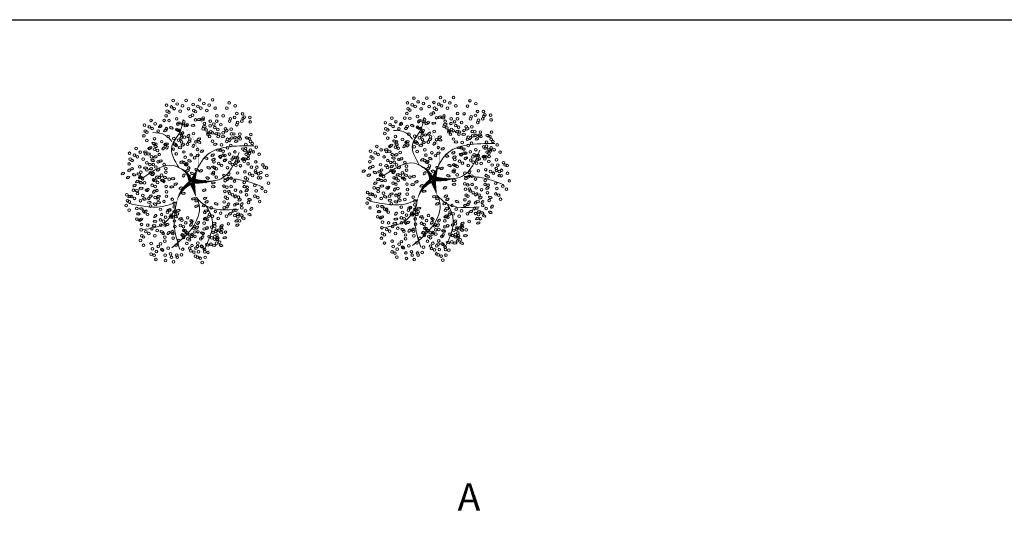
# Model space of a CAD drawing. Header units: millimetres. Extents: x 2152 to 2451, y 445 to 514.
# Tile 6 of 23: x 2168 to 2196, y 490 to 504. Entities that reach past the tile are written whole.
import ezdxf

# ---------------------------------------------------------------- set-up
doc = ezdxf.new("R2010")
doc.units = ezdxf.units.MM
doc.layers.add('01 - Vegetación', color=3, linetype='Continuous', lineweight=0)
doc.layers.add('Cotas', color=3, linetype='Continuous')

# ---------------------------------------------------------------- blocks, each defined once
blk = doc.blocks.new('17')
at = {"layer": '01 - Vegetación'}
for points in [[(4495.84, 1680.23, 1.33, 0.0221, 0.199177), (4489.97, 1684.48, 0.0221, 0.0221, 1.224983)], [(4496.02, 1680.23, 1.33, 0.0221, 0.286986), (4500.47, 1683.82, 0.0221, 0.0221, -1.494927)], [(4497.07, 1679.43, 0.133, 0.0221, 0.381476), (4512.91, 1682.47, 0.0221, 0.0221, -1.841687)], [(4496.02, 1679.76, 1.77, 0.0221, 0), (4491.39, 1678.53, 0.0221, 0.0221, 0)], [(4496.02, 1679.66, 1.77, 0.0221, 0), (4500.28, 1678.15, 0.0221, 0.0221, 0)], [(4496.4, 1679.85, 1.77, 0.0221, 0.074947), (4496.4, 1672.95, 0.0221, 0.0221, 0.762797)]]:
    blk.add_lwpolyline(points, format="xyseb", dxfattribs=at)
for points in [[(4490, 1684.47), (4488.83, 1687.51), (4489.5, 1699.09)], [(4487.73, 1684.98), (4483.44, 1688.25), (4481.42, 1694.81)], [(4497.83, 1680.19), (4501.11, 1685.48), (4497.33, 1694.81)], [(4508.5, 1685.98), (4510.45, 1688), (4511.21, 1691.78)], [(4490, 1684.47), (4482.94, 1685.23), (4475.36, 1683.47)], [(4491.39, 1678.53), (4489.02, 1677.58), (4485.46, 1677.92), (4475.87, 1685.99)], [(4500.47, 1683.82), (4506.92, 1685.99), (4511.46, 1683.47), (4515.25, 1682.46)], [(4497.07, 1679.43), (4503.89, 1675.65), (4507.17, 1660.78)], [(4488.74, 1675.4), (4484.7, 1673.64), (4475.11, 1676.16)], [(4491.39, 1678.53), (4489, 1675.9), (4487.73, 1665.57)], [(4496.57, 1678.43), (4497.07, 1670.86), (4505.15, 1665.32)], [(4497.07, 1670.11), (4496.82, 1665.57), (4494.55, 1658.01)]]:
    blk.add_spline(points, degree=3, dxfattribs=at)
blk = doc.blocks.new('16')
at = {"layer": '01 - Vegetación'}
h = blk.add_hatch(color=40, dxfattribs=at)
h.set_gradient(color1=(255, 191, 0), color2=(223, 255, 127), rotation=180, centered=1, tint=1, name='INVSPHERICAL')
edge = h.paths.add_edge_path()
edge.add_ellipse((4538.847, 1678.642), major_axis=(-0.0033, 0.0777), ratio=0.578492, start_angle=0, end_angle=360, ccw=False)
edge = h.paths.add_edge_path()
edge.add_ellipse((4538.961, 1678.487), major_axis=(-0.0349, 0.0695), ratio=0.578492, start_angle=0, end_angle=360, ccw=False)
edge = h.paths.add_edge_path()
edge.add_ellipse((4538.69, 1678.926), major_axis=(-0.0594, 0.0503), ratio=0.578492, start_angle=0, end_angle=360, ccw=False)
edge = h.paths.add_edge_path()
edge.add_ellipse((4538.676, 1678.266), major_axis=(-0.0033, 0.0777), ratio=0.578492, start_angle=0, end_angle=360, ccw=False)
edge = h.paths.add_edge_path()
edge.add_ellipse((4541.23, 1679.281), major_axis=(0.0274, 0.0728), ratio=0.578492, start_angle=0, end_angle=360, ccw=False)
edge = h.paths.add_edge_path()
edge.add_ellipse((4540.829, 1679.36), major_axis=(-0.0349, 0.0695), ratio=0.578492, start_angle=0, end_angle=360, ccw=False)
edge = h.paths.add_edge_path()
edge.add_ellipse((4541.174, 1679.607), major_axis=(-0.0349, 0.0695), ratio=0.578492, start_angle=0, end_angle=360, ccw=False)
edge = h.paths.add_edge_path()
edge.add_ellipse((4541.072, 1679.421), major_axis=(0.0274, 0.0728), ratio=0.578492, start_angle=0, end_angle=360, ccw=False)
edge = h.paths.add_edge_path()
edge.add_ellipse((4540.113, 1679.632), major_axis=(-0.0349, 0.0695), ratio=0.578492, start_angle=0, end_angle=360, ccw=False)
edge = h.paths.add_edge_path()
edge.add_ellipse((4540.279, 1679.843), major_axis=(-0.0349, 0.0695), ratio=0.578492, start_angle=0, end_angle=360, ccw=False)
edge = h.paths.add_edge_path()
edge.add_ellipse((4540.165, 1679.999), major_axis=(-0.0033, 0.0777), ratio=0.578492, start_angle=0, end_angle=360, ccw=False)
edge = h.paths.add_edge_path()
edge.add_ellipse((4540.499, 1679.956), major_axis=(-0.0033, 0.0777), ratio=0.578492, start_angle=0, end_angle=360, ccw=False)
edge = h.paths.add_edge_path()
edge.add_ellipse((4540.629, 1679.513), major_axis=(-0.0594, 0.0503), ratio=0.578492, start_angle=0, end_angle=360, ccw=False)
edge = h.paths.add_edge_path()
edge.add_ellipse((4540.551, 1680.278), major_axis=(0.0274, 0.0728), ratio=0.578492, start_angle=0, end_angle=360, ccw=False)
edge = h.paths.add_edge_path()
edge.add_ellipse((4539.201, 1679.744), major_axis=(-0.0033, 0.0777), ratio=0.578492, start_angle=0, end_angle=360, ccw=False)
edge = h.paths.add_edge_path()
edge.add_ellipse((4539.14, 1679.893), major_axis=(0.0274, 0.0728), ratio=0.578492, start_angle=0, end_angle=360, ccw=False)
edge = h.paths.add_edge_path()
edge.add_ellipse((4539.208, 1680.126), major_axis=(-0.0033, 0.0777), ratio=0.578492, start_angle=0, end_angle=360, ccw=False)
edge = h.paths.add_edge_path()
edge.add_ellipse((4538.979, 1680.681), major_axis=(-0.0594, 0.0503), ratio=0.578492, start_angle=0, end_angle=360, ccw=False)
edge = h.paths.add_edge_path()
edge.add_ellipse((4538.577, 1680.728), major_axis=(-0.0033, 0.0777), ratio=0.578492, start_angle=0, end_angle=360, ccw=False)
edge = h.paths.add_edge_path()
edge.add_ellipse((4538.926, 1680.033), major_axis=(0.0274, 0.0728), ratio=0.578492, start_angle=0, end_angle=360, ccw=False)
edge = h.paths.add_edge_path()
edge.add_ellipse((4538.95, 1679.842), major_axis=(0.0274, 0.0728), ratio=0.578492, start_angle=0, end_angle=360, ccw=False)
edge = h.paths.add_edge_path()
edge.add_ellipse((4538.621, 1680.191), major_axis=(-0.0349, 0.0695), ratio=0.578492, start_angle=0, end_angle=360, ccw=False)
edge = h.paths.add_edge_path()
edge.add_ellipse((4538.328, 1680.411), major_axis=(0.0274, 0.0728), ratio=0.578492, start_angle=0, end_angle=360, ccw=False)
edge = h.paths.add_edge_path()
edge.add_ellipse((4538.283, 1680.138), major_axis=(-0.0594, 0.0503), ratio=0.578492, start_angle=0, end_angle=360, ccw=False)
edge = h.paths.add_edge_path()
edge.add_ellipse((4538.32, 1679.993), major_axis=(-0.0594, 0.0503), ratio=0.578492, start_angle=0, end_angle=360, ccw=False)
edge = h.paths.add_edge_path()
edge.add_ellipse((4538.755, 1680.687), major_axis=(-0.0033, 0.0777), ratio=0.578492, start_angle=0, end_angle=360, ccw=False)
edge = h.paths.add_edge_path()
edge.add_ellipse((4538.834, 1681.261), major_axis=(-0.0349, 0.0695), ratio=0.578492, start_angle=0, end_angle=360, ccw=False)
edge = h.paths.add_edge_path()
edge.add_ellipse((4539.054, 1681.374), major_axis=(-0.0033, 0.0777), ratio=0.578492, start_angle=0, end_angle=360, ccw=False)
edge = h.paths.add_edge_path()
edge.add_ellipse((4539.147, 1681.076), major_axis=(-0.0594, 0.0503), ratio=0.578492, start_angle=0, end_angle=360, ccw=False)
edge = h.paths.add_edge_path()
edge.add_ellipse((4539.52, 1680.541), major_axis=(-0.0033, 0.0777), ratio=0.578492, start_angle=0, end_angle=360, ccw=False)
edge = h.paths.add_edge_path()
edge.add_ellipse((4539.459, 1680.689), major_axis=(0.0274, 0.0728), ratio=0.578492, start_angle=0, end_angle=360, ccw=False)
edge = h.paths.add_edge_path()
edge.add_ellipse((4539.527, 1680.923), major_axis=(-0.0033, 0.0777), ratio=0.578492, start_angle=0, end_angle=360, ccw=False)
edge = h.paths.add_edge_path()
edge.add_ellipse((4539.265, 1681.244), major_axis=(0.0274, 0.0728), ratio=0.578492, start_angle=0, end_angle=360, ccw=False)
edge = h.paths.add_edge_path()
edge.add_ellipse((4539.188, 1677.478), major_axis=(-0.0594, 0.0503), ratio=0.578492, start_angle=0, end_angle=360, ccw=False)
edge = h.paths.add_edge_path()
edge.add_ellipse((4539.473, 1678.19), major_axis=(0.0274, 0.0728), ratio=0.578492, start_angle=0, end_angle=360, ccw=False)
edge = h.paths.add_edge_path()
edge.add_ellipse((4540.696, 1678.325), major_axis=(0.0274, 0.0728), ratio=0.578492, start_angle=0, end_angle=360, ccw=False)
edge = h.paths.add_edge_path()
edge.add_ellipse((4540.33, 1678.305), major_axis=(-0.0033, 0.0777), ratio=0.578492, start_angle=0, end_angle=360, ccw=False)
edge = h.paths.add_edge_path()
edge.add_ellipse((4540.174, 1678.307), major_axis=(-0.0033, 0.0777), ratio=0.578492, start_angle=0, end_angle=360, ccw=False)
edge = h.paths.add_edge_path()
edge.add_ellipse((4540.488, 1677.717), major_axis=(-0.0594, 0.0503), ratio=0.578492, start_angle=0, end_angle=360, ccw=False)
edge = h.paths.add_edge_path()
edge.add_ellipse((4540.676, 1677.675), major_axis=(-0.0594, 0.0503), ratio=0.578492, start_angle=0, end_angle=360, ccw=False)
edge = h.paths.add_edge_path()
edge.add_ellipse((4539.469, 1677.341), major_axis=(-0.0033, 0.0777), ratio=0.578492, start_angle=0, end_angle=360, ccw=False)
edge = h.paths.add_edge_path()
edge.add_ellipse((4539.773, 1677.406), major_axis=(-0.0594, 0.0503), ratio=0.578492, start_angle=0, end_angle=360, ccw=False)
edge = h.paths.add_edge_path()
edge.add_ellipse((4539.631, 1677.23), major_axis=(-0.0349, 0.0695), ratio=0.578492, start_angle=0, end_angle=360, ccw=False)
edge = h.paths.add_edge_path()
edge.add_ellipse((4539.445, 1677.695), major_axis=(-0.0594, 0.0503), ratio=0.578492, start_angle=0, end_angle=360, ccw=False)
edge = h.paths.add_edge_path()
edge.add_ellipse((4542.676, 1679.136), major_axis=(-0.0033, 0.0777), ratio=0.578492, start_angle=0, end_angle=360, ccw=False)
edge = h.paths.add_edge_path()
edge.add_ellipse((4542.661, 1679.428), major_axis=(-0.0033, 0.0777), ratio=0.578492, start_angle=0, end_angle=360, ccw=False)
edge = h.paths.add_edge_path()
edge.add_ellipse((4542.742, 1679.554), major_axis=(-0.0033, 0.0777), ratio=0.578492, start_angle=0, end_angle=360, ccw=False)
edge = h.paths.add_edge_path()
edge.add_ellipse((4542.776, 1679.728), major_axis=(-0.0349, 0.0695), ratio=0.578492, start_angle=0, end_angle=360, ccw=False)
edge = h.paths.add_edge_path()
edge.add_ellipse((4542.477, 1679.745), major_axis=(0.0274, 0.0728), ratio=0.578492, start_angle=0, end_angle=360, ccw=False)
edge = h.paths.add_edge_path()
edge.add_ellipse((4542.578, 1680.02), major_axis=(0.0274, 0.0728), ratio=0.578492, start_angle=0, end_angle=360, ccw=False)
edge = h.paths.add_edge_path()
edge.add_ellipse((4542.466, 1680.268), major_axis=(-0.0349, 0.0695), ratio=0.578492, start_angle=0, end_angle=360, ccw=False)
edge = h.paths.add_edge_path()
edge.add_ellipse((4542.632, 1680.479), major_axis=(-0.0349, 0.0695), ratio=0.578492, start_angle=0, end_angle=360, ccw=False)
edge = h.paths.add_edge_path()
edge.add_ellipse((4542.359, 1679.577), major_axis=(-0.0594, 0.0503), ratio=0.578492, start_angle=0, end_angle=360, ccw=False)
edge = h.paths.add_edge_path()
edge.add_ellipse((4542.171, 1679.619), major_axis=(-0.0594, 0.0503), ratio=0.578492, start_angle=0, end_angle=360, ccw=False)
edge = h.paths.add_edge_path()
edge.add_ellipse((4542.246, 1679.328), major_axis=(-0.0594, 0.0503), ratio=0.578492, start_angle=0, end_angle=360, ccw=False)
edge = h.paths.add_edge_path()
edge.add_ellipse((4542.369, 1678.498), major_axis=(0.0274, 0.0728), ratio=0.578492, start_angle=0, end_angle=360, ccw=False)
edge = h.paths.add_edge_path()
edge.add_ellipse((4542.902, 1678.749), major_axis=(-0.0349, 0.0695), ratio=0.578492, start_angle=0, end_angle=360, ccw=False)
edge = h.paths.add_edge_path()
edge.add_ellipse((4542.925, 1678.897), major_axis=(-0.0349, 0.0695), ratio=0.578492, start_angle=0, end_angle=360, ccw=False)
edge = h.paths.add_edge_path()
edge.add_ellipse((4542.628, 1678.671), major_axis=(-0.0033, 0.0777), ratio=0.578492, start_angle=0, end_angle=360, ccw=False)
edge = h.paths.add_edge_path()
edge.add_ellipse((4542.11, 1678.896), major_axis=(-0.0349, 0.0695), ratio=0.578492, start_angle=0, end_angle=360, ccw=False)
edge = h.paths.add_edge_path()
edge.add_ellipse((4542.34, 1678.18), major_axis=(-0.0349, 0.0695), ratio=0.578492, start_angle=0, end_angle=360, ccw=False)
edge = h.paths.add_edge_path()
edge.add_ellipse((4538.137, 1679.191), major_axis=(-0.0349, 0.0695), ratio=0.578492, start_angle=0, end_angle=360, ccw=False)
edge = h.paths.add_edge_path()
edge.add_ellipse((4538.099, 1678.758), major_axis=(-0.0594, 0.0503), ratio=0.578492, start_angle=0, end_angle=360, ccw=False)
edge = h.paths.add_edge_path()
edge.add_ellipse((4537.796, 1678.552), major_axis=(0.0274, 0.0728), ratio=0.578492, start_angle=0, end_angle=360, ccw=False)
edge = h.paths.add_edge_path()
edge.add_ellipse((4537.776, 1678.277), major_axis=(-0.0033, 0.0777), ratio=0.578492, start_angle=0, end_angle=360, ccw=False)
edge = h.paths.add_edge_path()
edge.add_ellipse((4539.181, 1678.6), major_axis=(-0.0033, 0.0777), ratio=0.578492, start_angle=0, end_angle=360, ccw=False)
edge = h.paths.add_edge_path()
edge.add_ellipse((4538.502, 1678.968), major_axis=(-0.0594, 0.0503), ratio=0.578492, start_angle=0, end_angle=360, ccw=False)
edge = h.paths.add_edge_path()
edge.add_ellipse((4538.615, 1679.216), major_axis=(-0.0594, 0.0503), ratio=0.578492, start_angle=0, end_angle=360, ccw=False)
edge = h.paths.add_edge_path()
edge.add_ellipse((4538.188, 1679.557), major_axis=(-0.0033, 0.0777), ratio=0.578492, start_angle=0, end_angle=360, ccw=False)
edge = h.paths.add_edge_path()
edge.add_ellipse((4538.203, 1679.265), major_axis=(-0.0033, 0.0777), ratio=0.578492, start_angle=0, end_angle=360, ccw=False)
edge = h.paths.add_edge_path()
edge.add_ellipse((4538.285, 1679.391), major_axis=(-0.0033, 0.0777), ratio=0.578492, start_angle=0, end_angle=360, ccw=False)
edge = h.paths.add_edge_path()
edge.add_ellipse((4538.856, 1679.647), major_axis=(-0.0349, 0.0695), ratio=0.578492, start_angle=0, end_angle=360, ccw=False)
edge = h.paths.add_edge_path()
edge.add_ellipse((4538.272, 1678.751), major_axis=(0.0274, 0.0728), ratio=0.578492, start_angle=0, end_angle=360, ccw=False)
edge = h.paths.add_edge_path()
edge.add_ellipse((4540.863, 1678.985), major_axis=(0.0274, 0.0728), ratio=0.578492, start_angle=0, end_angle=360, ccw=False)
edge = h.paths.add_edge_path()
edge.add_ellipse((4540.823, 1678.811), major_axis=(-0.0349, 0.0695), ratio=0.578492, start_angle=0, end_angle=360, ccw=False)
edge = h.paths.add_edge_path()
edge.add_ellipse((4541.446, 1678.949), major_axis=(-0.0349, 0.0695), ratio=0.578492, start_angle=0, end_angle=360, ccw=False)
edge = h.paths.add_edge_path()
edge.add_ellipse((4540.434, 1680.393), major_axis=(-0.0033, 0.0777), ratio=0.578492, start_angle=0, end_angle=360, ccw=False)
edge = h.paths.add_edge_path()
edge.add_ellipse((4540.419, 1680.685), major_axis=(-0.0033, 0.0777), ratio=0.578492, start_angle=0, end_angle=360, ccw=False)
edge = h.paths.add_edge_path()
edge.add_ellipse((4539.773, 1680.547), major_axis=(-0.0349, 0.0695), ratio=0.578492, start_angle=0, end_angle=360, ccw=False)
edge = h.paths.add_edge_path()
edge.add_ellipse((4539.782, 1680.87), major_axis=(-0.0349, 0.0695), ratio=0.578492, start_angle=0, end_angle=360, ccw=False)
edge = h.paths.add_edge_path()
edge.add_ellipse((4539.668, 1681.126), major_axis=(0.0274, 0.0728), ratio=0.578492, start_angle=0, end_angle=360, ccw=False)
edge = h.paths.add_edge_path()
edge.add_ellipse((4540.336, 1681.276), major_axis=(0.0274, 0.0728), ratio=0.578492, start_angle=0, end_angle=360, ccw=False)
edge = h.paths.add_edge_path()
edge.add_ellipse((4540.381, 1681.413), major_axis=(-0.0349, 0.0695), ratio=0.578492, start_angle=0, end_angle=360, ccw=False)
edge = h.paths.add_edge_path()
edge.add_ellipse((4540.225, 1681.525), major_axis=(-0.0349, 0.0695), ratio=0.578492, start_angle=0, end_angle=360, ccw=False)
edge = h.paths.add_edge_path()
edge.add_ellipse((4540.009, 1681.424), major_axis=(-0.0033, 0.0777), ratio=0.578492, start_angle=0, end_angle=360, ccw=False)
edge = h.paths.add_edge_path()
edge.add_ellipse((4540.106, 1681.258), major_axis=(-0.0033, 0.0777), ratio=0.578492, start_angle=0, end_angle=360, ccw=False)
edge = h.paths.add_edge_path()
edge.add_ellipse((4540.036, 1680.989), major_axis=(-0.0594, 0.0503), ratio=0.578492, start_angle=0, end_angle=360, ccw=False)
edge = h.paths.add_edge_path()
edge.add_ellipse((4539.967, 1680.73), major_axis=(-0.0594, 0.0503), ratio=0.578492, start_angle=0, end_angle=360, ccw=False)
edge = h.paths.add_edge_path()
edge.add_ellipse((4541.92, 1680.217), major_axis=(-0.0033, 0.0777), ratio=0.578492, start_angle=0, end_angle=360, ccw=False)
edge = h.paths.add_edge_path()
edge.add_ellipse((4541.222, 1680.466), major_axis=(-0.0349, 0.0695), ratio=0.578492, start_angle=0, end_angle=360, ccw=False)
edge = h.paths.add_edge_path()
edge.add_ellipse((4541.387, 1680.676), major_axis=(-0.0349, 0.0695), ratio=0.578492, start_angle=0, end_angle=360, ccw=False)
edge = h.paths.add_edge_path()
edge.add_ellipse((4541.251, 1680.784), major_axis=(0.0274, 0.0728), ratio=0.578492, start_angle=0, end_angle=360, ccw=False)
edge = h.paths.add_edge_path()
edge.add_ellipse((4541.818, 1680.659), major_axis=(0.0274, 0.0728), ratio=0.578492, start_angle=0, end_angle=360, ccw=False)
edge = h.paths.add_edge_path()
edge.add_ellipse((4541.942, 1680.743), major_axis=(0.0274, 0.0728), ratio=0.578492, start_angle=0, end_angle=360, ccw=False)
edge = h.paths.add_edge_path()
edge.add_ellipse((4541.762, 1680.886), major_axis=(-0.0349, 0.0695), ratio=0.578492, start_angle=0, end_angle=360, ccw=False)
edge = h.paths.add_edge_path()
edge.add_ellipse((4541.592, 1681.082), major_axis=(-0.0033, 0.0777), ratio=0.578492, start_angle=0, end_angle=360, ccw=False)
edge = h.paths.add_edge_path()
edge.add_ellipse((4541.511, 1680.956), major_axis=(-0.0033, 0.0777), ratio=0.578492, start_angle=0, end_angle=360, ccw=False)
edge = h.paths.add_edge_path()
edge.add_ellipse((4541.775, 1680.201), major_axis=(-0.0594, 0.0503), ratio=0.578492, start_angle=0, end_angle=360, ccw=False)
edge = h.paths.add_edge_path()
edge.add_ellipse((4541.737, 1680.346), major_axis=(-0.0594, 0.0503), ratio=0.578492, start_angle=0, end_angle=360, ccw=False)
edge = h.paths.add_edge_path()
edge.add_ellipse((4541.843, 1679.118), major_axis=(-0.0594, 0.0503), ratio=0.578492, start_angle=0, end_angle=360, ccw=False)
edge = h.paths.add_edge_path()
edge.add_ellipse((4541.881, 1679.551), major_axis=(-0.0349, 0.0695), ratio=0.578492, start_angle=0, end_angle=360, ccw=False)
edge = h.paths.add_edge_path()
edge.add_ellipse((4542.015, 1679.29), major_axis=(-0.0349, 0.0695), ratio=0.578492, start_angle=0, end_angle=360, ccw=False)
edge = h.paths.add_edge_path()
edge.add_ellipse((4541.91, 1679.869), major_axis=(0.0274, 0.0728), ratio=0.578492, start_angle=0, end_angle=360, ccw=False)
edge = h.paths.add_edge_path()
edge.add_ellipse((4541.769, 1679.666), major_axis=(-0.0033, 0.0777), ratio=0.578492, start_angle=0, end_angle=360, ccw=False)
edge = h.paths.add_edge_path()
edge.add_ellipse((4539.676, 1679.115), major_axis=(-0.0033, 0.0777), ratio=0.578492, start_angle=0, end_angle=360, ccw=False)
edge = h.paths.add_edge_path()
edge.add_ellipse((4539.594, 1678.989), major_axis=(-0.0033, 0.0777), ratio=0.578492, start_angle=0, end_angle=360, ccw=False)
edge = h.paths.add_edge_path()
edge.add_ellipse((4539.898, 1679.531), major_axis=(-0.0033, 0.0777), ratio=0.578492, start_angle=0, end_angle=360, ccw=False)
edge = h.paths.add_edge_path()
edge.add_ellipse((4539.697, 1678.641), major_axis=(-0.0349, 0.0695), ratio=0.578492, start_angle=0, end_angle=360, ccw=False)
edge = h.paths.add_edge_path()
edge.add_ellipse((4539.398, 1678.691), major_axis=(-0.0349, 0.0695), ratio=0.578492, start_angle=0, end_angle=360, ccw=False)
edge = h.paths.add_edge_path()
edge.add_ellipse((4539.555, 1678.579), major_axis=(-0.0349, 0.0695), ratio=0.578492, start_angle=0, end_angle=360, ccw=False)
edge = h.paths.add_edge_path()
edge.add_ellipse((4540.714, 1679.167), major_axis=(0.0274, 0.0728), ratio=0.578492, start_angle=0, end_angle=360, ccw=False)
edge = h.paths.add_edge_path()
edge.add_ellipse((4540.549, 1681.79), major_axis=(-0.0349, 0.0695), ratio=0.578492, start_angle=0, end_angle=360, ccw=False)
edge = h.paths.add_edge_path()
edge.add_ellipse((4540.715, 1682.001), major_axis=(-0.0349, 0.0695), ratio=0.578492, start_angle=0, end_angle=360, ccw=False)
edge = h.paths.add_edge_path()
edge.add_ellipse((4540.848, 1681.741), major_axis=(-0.0349, 0.0695), ratio=0.578492, start_angle=0, end_angle=360, ccw=False)
edge = h.paths.add_edge_path()
edge.add_ellipse((4540.661, 1681.542), major_axis=(0.0274, 0.0728), ratio=0.578492, start_angle=0, end_angle=360, ccw=False)
edge = h.paths.add_edge_path()
edge.add_ellipse((4540.684, 1681.351), major_axis=(0.0274, 0.0728), ratio=0.578492, start_angle=0, end_angle=360, ccw=False)
edge = h.paths.add_edge_path()
edge.add_ellipse((4540.56, 1681.267), major_axis=(0.0274, 0.0728), ratio=0.578492, start_angle=0, end_angle=360, ccw=False)
edge = h.paths.add_edge_path()
edge.add_ellipse((4540.528, 1678.539), major_axis=(0.0274, 0.0728), ratio=0.578492, start_angle=0, end_angle=360, ccw=False)
edge = h.paths.add_edge_path()
edge.add_ellipse((4540.38, 1678.647), major_axis=(0.0274, 0.0728), ratio=0.578492, start_angle=0, end_angle=360, ccw=False)
edge = h.paths.add_edge_path()
edge.add_ellipse((4540.034, 1678.678), major_axis=(-0.0349, 0.0695), ratio=0.578492, start_angle=0, end_angle=360, ccw=False)
edge = h.paths.add_edge_path()
edge.add_ellipse((4540.944, 1678.493), major_axis=(0.0274, 0.0728), ratio=0.578492, start_angle=0, end_angle=360, ccw=False)
edge = h.paths.add_edge_path()
edge.add_ellipse((4541.625, 1678.77), major_axis=(-0.0349, 0.0695), ratio=0.578492, start_angle=0, end_angle=360, ccw=False)
edge = h.paths.add_edge_path()
edge.add_ellipse((4541.994, 1678.887), major_axis=(0.0274, 0.0728), ratio=0.578492, start_angle=0, end_angle=360, ccw=False)
edge = h.paths.add_edge_path()
edge.add_ellipse((4541.336, 1678.598), major_axis=(0.0274, 0.0728), ratio=0.578492, start_angle=0, end_angle=360, ccw=False)
edge = h.paths.add_edge_path()
edge.add_ellipse((4539.381, 1678.993), major_axis=(-0.0349, 0.0695), ratio=0.578492, start_angle=0, end_angle=360, ccw=False)
edge = h.paths.add_edge_path()
edge.add_ellipse((4540.938, 1681.079), major_axis=(-0.0033, 0.0777), ratio=0.578492, start_angle=0, end_angle=360, ccw=False)
edge = h.paths.add_edge_path()
edge.add_ellipse((4540.699, 1680.759), major_axis=(-0.0594, 0.0503), ratio=0.578492, start_angle=0, end_angle=360, ccw=False)
edge = h.paths.add_edge_path()
edge.add_ellipse((4540.908, 1680.857), major_axis=(-0.0349, 0.0695), ratio=0.578492, start_angle=0, end_angle=360, ccw=False)
edge = h.paths.add_edge_path()
edge.add_ellipse((4540.863, 1680.561), major_axis=(-0.0349, 0.0695), ratio=0.578492, start_angle=0, end_angle=360, ccw=False)
edge = h.paths.add_edge_path()
edge.add_ellipse((4540.564, 1680.61), major_axis=(-0.0349, 0.0695), ratio=0.578492, start_angle=0, end_angle=360, ccw=False)
edge = h.paths.add_edge_path()
edge.add_ellipse((4539.771, 1681.729), major_axis=(-0.0349, 0.0695), ratio=0.578492, start_angle=0, end_angle=360, ccw=False)
edge = h.paths.add_edge_path()
edge.add_ellipse((4540.968, 1678.302), major_axis=(0.0274, 0.0728), ratio=0.578492, start_angle=0, end_angle=360, ccw=False)
edge = h.paths.add_edge_path()
edge.add_ellipse((4541.908, 1678.227), major_axis=(-0.0033, 0.0777), ratio=0.578492, start_angle=0, end_angle=360, ccw=False)
edge = h.paths.add_edge_path()
edge.add_ellipse((4541.283, 1678.297), major_axis=(-0.0349, 0.0695), ratio=0.578492, start_angle=0, end_angle=360, ccw=False)
edge = h.paths.add_edge_path()
edge.add_ellipse((4541.463, 1678.333), major_axis=(-0.0349, 0.0695), ratio=0.578492, start_angle=0, end_angle=360, ccw=False)
edge = h.paths.add_edge_path()
edge.add_ellipse((4538.021, 1678.159), major_axis=(0.0274, 0.0728), ratio=0.578492, start_angle=0, end_angle=360, ccw=False)
edge = h.paths.add_edge_path()
edge.add_ellipse((4537.772, 1677.992), major_axis=(0.0274, 0.0728), ratio=0.578492, start_angle=0, end_angle=360, ccw=False)
edge = h.paths.add_edge_path()
edge.add_ellipse((4538.082, 1677.841), major_axis=(-0.0033, 0.0777), ratio=0.578492, start_angle=0, end_angle=360, ccw=False)
edge = h.paths.add_edge_path()
edge.add_ellipse((4538.572, 1677.966), major_axis=(-0.0349, 0.0695), ratio=0.578492, start_angle=0, end_angle=360, ccw=False)
edge = h.paths.add_edge_path()
edge.add_ellipse((4538.311, 1677.99), major_axis=(0.0274, 0.0728), ratio=0.578492, start_angle=0, end_angle=360, ccw=False)
edge = h.paths.add_edge_path()
edge.add_ellipse((4538.394, 1678.174), major_axis=(0.0274, 0.0728), ratio=0.578492, start_angle=0, end_angle=360, ccw=False)
edge = h.paths.add_edge_path()
edge.add_ellipse((4538.776, 1677.355), major_axis=(-0.0349, 0.0695), ratio=0.578492, start_angle=0, end_angle=360, ccw=False)
edge = h.paths.add_edge_path()
edge.add_ellipse((4538.597, 1677.319), major_axis=(-0.0349, 0.0695), ratio=0.578492, start_angle=0, end_angle=360, ccw=False)
edge = h.paths.add_edge_path()
edge.add_ellipse((4539.063, 1677.621), major_axis=(-0.0349, 0.0695), ratio=0.578492, start_angle=0, end_angle=360, ccw=False)
edge = h.paths.add_edge_path()
edge.add_ellipse((4539.033, 1676.828), major_axis=(0.0274, 0.0728), ratio=0.578492, start_angle=0, end_angle=360, ccw=False)
edge = h.paths.add_edge_path()
edge.add_ellipse((4539.009, 1677.162), major_axis=(0.0274, 0.0728), ratio=0.578492, start_angle=0, end_angle=360, ccw=False)
edge = h.paths.add_edge_path()
edge.add_ellipse((4538.885, 1677.078), major_axis=(0.0274, 0.0728), ratio=0.578492, start_angle=0, end_angle=360, ccw=False)
edge = h.paths.add_edge_path()
edge.add_ellipse((4539.054, 1677.298), major_axis=(-0.0349, 0.0695), ratio=0.578492, start_angle=0, end_angle=360, ccw=False)
edge = h.paths.add_edge_path()
edge.add_ellipse((4542.221, 1677.913), major_axis=(-0.0033, 0.0777), ratio=0.578492, start_angle=0, end_angle=360, ccw=False)
edge = h.paths.add_edge_path()
edge.add_ellipse((4542.451, 1677.771), major_axis=(-0.0349, 0.0695), ratio=0.578492, start_angle=0, end_angle=360, ccw=False)
edge = h.paths.add_edge_path()
edge.add_ellipse((4541.18, 1677.355), major_axis=(-0.0349, 0.0695), ratio=0.578492, start_angle=0, end_angle=360, ccw=False)
edge = h.paths.add_edge_path()
edge.add_ellipse((4541.671, 1678.102), major_axis=(-0.0033, 0.0777), ratio=0.578492, start_angle=0, end_angle=360, ccw=False)
edge = h.paths.add_edge_path()
edge.add_ellipse((4541.411, 1678.017), major_axis=(-0.0033, 0.0777), ratio=0.578492, start_angle=0, end_angle=360, ccw=False)
edge = h.paths.add_edge_path()
edge.add_ellipse((4542.075, 1677.637), major_axis=(-0.0594, 0.0503), ratio=0.578492, start_angle=0, end_angle=360, ccw=False)
edge = h.paths.add_edge_path()
edge.add_ellipse((4541.252, 1677.826), major_axis=(-0.0349, 0.0695), ratio=0.578492, start_angle=0, end_angle=360, ccw=False)
edge = h.paths.add_edge_path()
edge.add_ellipse((4541.596, 1676.853), major_axis=(-0.0033, 0.0777), ratio=0.578492, start_angle=0, end_angle=360, ccw=False)
edge = h.paths.add_edge_path()
edge.add_ellipse((4541.655, 1677.018), major_axis=(-0.0033, 0.0777), ratio=0.578492, start_angle=0, end_angle=360, ccw=False)
edge = h.paths.add_edge_path()
edge.add_ellipse((4542.033, 1677.371), major_axis=(-0.0349, 0.0695), ratio=0.578492, start_angle=0, end_angle=360, ccw=False)
edge = h.paths.add_edge_path()
edge.add_ellipse((4542.19, 1677.259), major_axis=(-0.0349, 0.0695), ratio=0.578492, start_angle=0, end_angle=360, ccw=False)
edge = h.paths.add_edge_path()
edge.add_ellipse((4542.168, 1676.931), major_axis=(0.0274, 0.0728), ratio=0.578492, start_angle=0, end_angle=360, ccw=False)
edge = h.paths.add_edge_path()
edge.add_ellipse((4542.176, 1677.433), major_axis=(-0.0349, 0.0695), ratio=0.578492, start_angle=0, end_angle=360, ccw=False)
edge = h.paths.add_edge_path()
edge.add_ellipse((4541.313, 1677.094), major_axis=(-0.0349, 0.0695), ratio=0.578492, start_angle=0, end_angle=360, ccw=False)
edge = h.paths.add_edge_path()
edge.add_ellipse((4541.359, 1677.391), major_axis=(-0.0349, 0.0695), ratio=0.578492, start_angle=0, end_angle=360, ccw=False)
edge = h.paths.add_edge_path()
edge.add_ellipse((4540.019, 1676.943), major_axis=(-0.0349, 0.0695), ratio=0.578492, start_angle=0, end_angle=360, ccw=False)
edge = h.paths.add_edge_path()
edge.add_ellipse((4539.641, 1676.826), major_axis=(0.0274, 0.0728), ratio=0.578492, start_angle=0, end_angle=360, ccw=False)
edge = h.paths.add_edge_path()
edge.add_ellipse((4539.262, 1676.754), major_axis=(-0.0594, 0.0503), ratio=0.578492, start_angle=0, end_angle=360, ccw=False)
edge = h.paths.add_edge_path()
edge.add_ellipse((4539.45, 1677.146), major_axis=(-0.0594, 0.0503), ratio=0.578492, start_angle=0, end_angle=360, ccw=False)
at = {"layer": '01 - Vegetación', "extrusion": (0, 0, -1)}
for centre, major_axis in [((4540.715, 1682.001), (-0.0349, 0.0695)), ((4539.771, 1681.729), (-0.0349, 0.0695)), ((4540.225, 1681.525), (-0.0349, 0.0695)), ((4540.549, 1681.79), (-0.0349, 0.0695)), ((4540.848, 1681.741), (-0.0349, 0.0695)), ((4538.834, 1681.261), (-0.0349, 0.0695)), ((4539.054, 1681.374), (-0.0033, 0.0777)), ((4540.009, 1681.424), (-0.0033, 0.0777)), ((4540.106, 1681.258), (-0.0033, 0.0777)), ((4540.381, 1681.413), (-0.0349, 0.0695)), ((4540.938, 1681.079), (-0.0033, 0.0777)), ((4541.592, 1681.082), (-0.0033, 0.0777)), ((4538.577, 1680.728), (-0.0033, 0.0777)), ((4538.755, 1680.687), (-0.0033, 0.0777)), ((4539.527, 1680.923), (-0.0033, 0.0777)), ((4539.782, 1680.87), (-0.0349, 0.0695)), ((4540.419, 1680.685), (-0.0033, 0.0777)), ((4540.908, 1680.857), (-0.0349, 0.0695)), ((4541.387, 1680.676), (-0.0349, 0.0695)), ((4541.511, 1680.956), (-0.0033, 0.0777)), ((4541.762, 1680.886), (-0.0349, 0.0695)), ((4539.52, 1680.541), (-0.0033, 0.0777)), ((4539.773, 1680.547), (-0.0349, 0.0695)), ((4540.434, 1680.393), (-0.0033, 0.0777)), ((4540.564, 1680.61), (-0.0349, 0.0695)), ((4540.863, 1680.561), (-0.0349, 0.0695)), ((4541.222, 1680.466), (-0.0349, 0.0695)), ((4542.466, 1680.268), (-0.0349, 0.0695)), ((4542.632, 1680.479), (-0.0349, 0.0695)), ((4538.621, 1680.191), (-0.0349, 0.0695)), ((4539.208, 1680.126), (-0.0033, 0.0777)), ((4540.165, 1679.999), (-0.0033, 0.0777)), ((4540.279, 1679.843), (-0.0349, 0.0695)), ((4540.499, 1679.956), (-0.0033, 0.0777)), ((4541.92, 1680.217), (-0.0033, 0.0777)), ((4538.188, 1679.557), (-0.0033, 0.0777)), ((4538.856, 1679.647), (-0.0349, 0.0695)), ((4539.201, 1679.744), (-0.0033, 0.0777)), ((4539.898, 1679.531), (-0.0033, 0.0777)), ((4540.113, 1679.632), (-0.0349, 0.0695)), ((4541.174, 1679.607), (-0.0349, 0.0695)), ((4541.769, 1679.666), (-0.0033, 0.0777)), ((4541.881, 1679.551), (-0.0349, 0.0695)), ((4542.661, 1679.428), (-0.0033, 0.0777)), ((4542.742, 1679.554), (-0.0033, 0.0777)), ((4542.776, 1679.728), (-0.0349, 0.0695)), ((4538.137, 1679.191), (-0.0349, 0.0695)), ((4538.203, 1679.265), (-0.0033, 0.0777)), ((4538.285, 1679.391), (-0.0033, 0.0777)), ((4539.676, 1679.115), (-0.0033, 0.0777)), ((4540.829, 1679.36), (-0.0349, 0.0695)), ((4542.015, 1679.29), (-0.0349, 0.0695)), ((4542.676, 1679.136), (-0.0033, 0.0777)), ((4538.847, 1678.642), (-0.0033, 0.0777)), ((4539.381, 1678.993), (-0.0349, 0.0695)), ((4539.398, 1678.691), (-0.0349, 0.0695)), ((4539.594, 1678.989), (-0.0033, 0.0777)), ((4539.697, 1678.641), (-0.0349, 0.0695)), ((4540.034, 1678.678), (-0.0349, 0.0695)), ((4540.823, 1678.811), (-0.0349, 0.0695)), ((4541.446, 1678.949), (-0.0349, 0.0695)), ((4541.625, 1678.77), (-0.0349, 0.0695)), ((4542.11, 1678.896), (-0.0349, 0.0695)), ((4542.628, 1678.671), (-0.0033, 0.0777)), ((4542.902, 1678.749), (-0.0349, 0.0695)), ((4542.925, 1678.897), (-0.0349, 0.0695)), ((4537.776, 1678.277), (-0.0033, 0.0777)), ((4538.676, 1678.266), (-0.0033, 0.0777)), ((4538.961, 1678.487), (-0.0349, 0.0695)), ((4539.181, 1678.6), (-0.0033, 0.0777)), ((4539.555, 1678.579), (-0.0349, 0.0695)), ((4540.174, 1678.307), (-0.0033, 0.0777)), ((4540.33, 1678.305), (-0.0033, 0.0777)), ((4541.283, 1678.297), (-0.0349, 0.0695)), ((4541.463, 1678.333), (-0.0349, 0.0695)), ((4541.908, 1678.227), (-0.0033, 0.0777)), ((4538.082, 1677.841), (-0.0033, 0.0777)), ((4538.572, 1677.966), (-0.0349, 0.0695)), ((4541.252, 1677.826), (-0.0349, 0.0695)), ((4541.411, 1678.017), (-0.0033, 0.0777)), ((4541.671, 1678.102), (-0.0033, 0.0777)), ((4542.221, 1677.913), (-0.0033, 0.0777)), ((4542.34, 1678.18), (-0.0349, 0.0695)), ((4539.063, 1677.621), (-0.0349, 0.0695)), ((4542.176, 1677.433), (-0.0349, 0.0695)), ((4542.451, 1677.771), (-0.0349, 0.0695)), ((4538.597, 1677.319), (-0.0349, 0.0695)), ((4538.776, 1677.355), (-0.0349, 0.0695)), ((4539.054, 1677.298), (-0.0349, 0.0695)), ((4539.469, 1677.341), (-0.0033, 0.0777)), ((4539.631, 1677.23), (-0.0349, 0.0695)), ((4541.18, 1677.355), (-0.0349, 0.0695)), ((4541.313, 1677.094), (-0.0349, 0.0695)), ((4541.359, 1677.391), (-0.0349, 0.0695)), ((4541.655, 1677.018), (-0.0033, 0.0777)), ((4542.033, 1677.371), (-0.0349, 0.0695)), ((4542.19, 1677.259), (-0.0349, 0.0695)), ((4540.019, 1676.943), (-0.0349, 0.0695)), ((4541.596, 1676.853), (-0.0033, 0.0777))]:
    blk.add_ellipse(centre, major_axis=major_axis, ratio=0.578492, start_param=3.141593, end_param=9.424778, dxfattribs=at)
for centre, major_axis in [((4540.661, 1681.542), (0.0274, 0.0728)), ((4539.147, 1681.076), (-0.0594, 0.0503)), ((4539.265, 1681.244), (0.0274, 0.0728)), ((4539.668, 1681.126), (0.0274, 0.0728)), ((4540.336, 1681.276), (0.0274, 0.0728)), ((4540.56, 1681.267), (0.0274, 0.0728)), ((4540.684, 1681.351), (0.0274, 0.0728)), ((4538.979, 1680.681), (-0.0594, 0.0503)), ((4539.459, 1680.689), (0.0274, 0.0728)), ((4539.967, 1680.73), (-0.0594, 0.0503)), ((4540.036, 1680.989), (-0.0594, 0.0503)), ((4540.699, 1680.759), (-0.0594, 0.0503)), ((4541.251, 1680.784), (0.0274, 0.0728)), ((4541.818, 1680.659), (0.0274, 0.0728)), ((4541.942, 1680.743), (0.0274, 0.0728)), ((4538.328, 1680.411), (0.0274, 0.0728)), ((4540.551, 1680.278), (0.0274, 0.0728)), ((4541.737, 1680.346), (-0.0594, 0.0503)), ((4538.283, 1680.138), (-0.0594, 0.0503)), ((4538.32, 1679.993), (-0.0594, 0.0503)), ((4538.926, 1680.033), (0.0274, 0.0728)), ((4538.95, 1679.842), (0.0274, 0.0728)), ((4539.14, 1679.893), (0.0274, 0.0728)), ((4541.775, 1680.201), (-0.0594, 0.0503)), ((4541.91, 1679.869), (0.0274, 0.0728)), ((4542.578, 1680.02), (0.0274, 0.0728)), ((4540.629, 1679.513), (-0.0594, 0.0503)), ((4541.072, 1679.421), (0.0274, 0.0728)), ((4542.171, 1679.619), (-0.0594, 0.0503)), ((4542.359, 1679.577), (-0.0594, 0.0503)), ((4542.477, 1679.745), (0.0274, 0.0728)), ((4538.615, 1679.216), (-0.0594, 0.0503)), ((4540.714, 1679.167), (0.0274, 0.0728)), ((4541.23, 1679.281), (0.0274, 0.0728)), ((4541.843, 1679.118), (-0.0594, 0.0503)), ((4542.246, 1679.328), (-0.0594, 0.0503)), ((4538.099, 1678.758), (-0.0594, 0.0503)), ((4538.272, 1678.751), (0.0274, 0.0728)), ((4538.502, 1678.968), (-0.0594, 0.0503)), ((4538.69, 1678.926), (-0.0594, 0.0503)), ((4540.38, 1678.647), (0.0274, 0.0728)), ((4540.863, 1678.985), (0.0274, 0.0728)), ((4541.994, 1678.887), (0.0274, 0.0728)), ((4537.796, 1678.552), (0.0274, 0.0728)), ((4540.528, 1678.539), (0.0274, 0.0728)), ((4540.696, 1678.325), (0.0274, 0.0728)), ((4540.944, 1678.493), (0.0274, 0.0728)), ((4540.968, 1678.302), (0.0274, 0.0728)), ((4541.336, 1678.598), (0.0274, 0.0728)), ((4542.369, 1678.498), (0.0274, 0.0728)), ((4537.772, 1677.992), (0.0274, 0.0728)), ((4538.021, 1678.159), (0.0274, 0.0728)), ((4538.311, 1677.99), (0.0274, 0.0728)), ((4538.394, 1678.174), (0.0274, 0.0728)), ((4539.473, 1678.19), (0.0274, 0.0728)), ((4539.188, 1677.478), (-0.0594, 0.0503)), ((4539.445, 1677.695), (-0.0594, 0.0503)), ((4540.488, 1677.717), (-0.0594, 0.0503)), ((4540.676, 1677.675), (-0.0594, 0.0503)), ((4542.075, 1677.637), (-0.0594, 0.0503)), ((4538.885, 1677.078), (0.0274, 0.0728)), ((4539.009, 1677.162), (0.0274, 0.0728)), ((4539.45, 1677.146), (-0.0594, 0.0503)), ((4539.773, 1677.406), (-0.0594, 0.0503)), ((4539.033, 1676.828), (0.0274, 0.0728)), ((4539.262, 1676.754), (-0.0594, 0.0503)), ((4539.641, 1676.826), (0.0274, 0.0728)), ((4542.168, 1676.931), (0.0274, 0.0728))]:
    blk.add_ellipse(centre, major_axis=major_axis, ratio=0.578492, dxfattribs=at)
blk = doc.blocks.new('18')
at = {"color": 60}
for centre in [(4488.87, 1699.94), (4490.32, 1699.58), (4492.13, 1699.76), (4484.7, 1696.68), (4487.42, 1699.03), (4487.96, 1696.68), (4489.95, 1699.03), (4491.04, 1697.4), (4491.59, 1698.31), (4492.49, 1696.5), (4493.58, 1697.76), (4500.15, 1698.17), (4501.6, 1699.08), (4502.68, 1698.17), (4503.05, 1698.72), (4503.77, 1696.54), (4504.32, 1697.45), (4504.86, 1698.9), (4506.31, 1696.91), (4476.66, 1694.63), (4478.11, 1695.54), (4479.2, 1694.63), (4479.56, 1695.18), (4480.83, 1693.91), (4481.37, 1695.36), (4483.07, 1695.23), (4484.34, 1695.77), (4486.15, 1693.42), (4486.33, 1696.32), (4487.06, 1694.51), (4490.32, 1695.59), (4491.95, 1694.87), (4493.58, 1693.78), (4495.8, 1694.37), (4497.07, 1694.91), (4497.43, 1695.82), (4499.06, 1695.46), (4499.79, 1693.65), (4500.69, 1695.82), (4501.93, 1693.6), (4503.05, 1694.73), (4504.68, 1694.01), (4505.22, 1695.64), (4472.31, 1690.83), (4473.58, 1691.37), (4473.94, 1692.28), (4474.77, 1690.7), (4475.57, 1691.92), (4477.21, 1692.28), (4479.56, 1691.19), (4480.29, 1693), (4481.19, 1690.47), (4481.74, 1692.1), (4482.82, 1693.36), (4488.69, 1692.51), (4491.04, 1693.06), (4491.3, 1691.07), (4493.41, 1690.52), (4494.68, 1691.06), (4495.05, 1691.97), (4495.88, 1690.38), (4496.68, 1691.6), (4498.31, 1691.97), (4498.88, 1692.56), (4500.66, 1690.88), (4501.39, 1692.69), (4501.42, 1691.65), (4503.77, 1692.2), (4506.31, 1692.92), (4471.96, 1687.88), (4473.62, 1688.01), (4475.16, 1688.77), (4475.39, 1689.02), (4476.3, 1690.11), (4477.08, 1689.41), (4477.93, 1688.11), (4479.13, 1688.13), (4480.29, 1688.66), (4482.79, 1688), (4482.82, 1689.38), (4484.06, 1688.54), (4484.42, 1689.44), (4485.25, 1687.86), (4486.05, 1689.08), (4487.68, 1689.44), (4490.04, 1688.36), (4490.76, 1690.17), (4491.67, 1687.63), (4493.06, 1687.57), (4494.72, 1687.69), (4496.26, 1688.46), (4496.5, 1688.71), (4497.4, 1689.79), (4498.18, 1689.1), (4499.03, 1687.8), (4500.23, 1687.82), (4501.39, 1688.34), (4502.29, 1690.16), (4471.57, 1685.45), (4472.98, 1686.09), (4473.62, 1684.42), (4474.01, 1686.34), (4475.8, 1687.11), (4476.7, 1684.68), (4478.87, 1685.57), (4480.28, 1685.7), (4482.43, 1685.04), (4484.1, 1685.17), (4485.63, 1685.94), (4485.87, 1686.18), (4486.77, 1687.27), (4487.55, 1686.58), (4488.4, 1685.28), (4489.6, 1685.3), (4490.76, 1685.82), (4496.9, 1686.8), (4472.98, 1684.29), (4473.75, 1683.01), (4475.42, 1682.63), (4478.11, 1683.78), (4479, 1682.37), (4479.9, 1682.75), (4481.08, 1681.83), (4481.18, 1682.24), (4482.35, 1682.38), (4482.71, 1683.28), (4483.54, 1681.7), (4484.34, 1682.92), (4486.27, 1684.27), (4473.32, 1678.69), (4474.59, 1679.23), (4474.95, 1680.14), (4475.78, 1678.56), (4476.58, 1679.78), (4480.73, 1678.88), (4482.39, 1679.01), (4483.93, 1679.78), (4484.16, 1680.02), (4485.07, 1681.11), (4472.96, 1675.74), (4474.63, 1675.87), (4476.17, 1676.64), (4476.4, 1676.88), (4477.31, 1677.97), (4481.65, 1676.05), (4477.3, 1672.25), (4478.56, 1672.79), (4478.93, 1673.7), (4480.56, 1673.33), (4482.19, 1673.7), (4479.76, 1672.11), (4481.28, 1671.52), (4482.06, 1670.83)]:
    blk.add_circle(centre, 0.405, dxfattribs=at)
at = {"color": 62}
for centre in [(4508.79, 1693.6), (4510.24, 1694.51), (4511.33, 1693.6), (4511.69, 1694.15), (4513.51, 1694.33), (4506.08, 1691.25), (4507.71, 1690.89), (4509.34, 1691.25), (4512.42, 1691.97), (4512.96, 1692.88), (4513.87, 1691.07), (4514.96, 1692.34), (4504.45, 1689.8), (4505.71, 1690.35), (4507.53, 1687.99), (4508.43, 1689.08), (4511.69, 1690.16), (4512.42, 1687.63), (4513.33, 1689.44), (4514.96, 1688.35), (4510.06, 1687.09), (4477.2, 1681.39), (4475.75, 1680.49), (4478.29, 1680.49), (4478.65, 1681.03), (4479.37, 1678.86), (4479.92, 1679.76), (4480.46, 1681.21), (4481.91, 1679.22), (4471.4, 1676.68), (4472.67, 1677.23), (4473.03, 1678.13), (4474.66, 1677.77), (4475.39, 1675.96), (4476.29, 1678.13), (4478.65, 1677.04), (4480.28, 1676.32), (4480.82, 1677.95), (4483.43, 1676.06), (4484.88, 1675.7), (4486.69, 1675.88), (4474.48, 1674.87), (4477.02, 1673.97), (4479.26, 1672.8), (4479.37, 1674.51), (4480.89, 1672.44), (4481.91, 1675.23), (4481.98, 1675.16), (4482.52, 1672.8), (4484.51, 1675.16), (4485.6, 1673.53), (4486.15, 1674.43), (4487.05, 1672.62), (4488.14, 1673.89), (4477.63, 1671.36), (4478.9, 1671.9), (4480.71, 1669.54), (4481.61, 1670.63), (4484.88, 1671.72), (4486.51, 1670.99), (4488.14, 1669.91), (4483.25, 1668.64), (4485.6, 1669.18)]:
    blk.add_circle(centre, 0.405, dxfattribs=at)
at = {"color": 64}
for centre in [(4516.35, 1687.74), (4517.8, 1687.37), (4519.61, 1687.56), (4512.18, 1684.48), (4514.9, 1686.83), (4515.45, 1684.48), (4517.44, 1686.83), (4518.53, 1685.2), (4519.07, 1686.11), (4521.06, 1685.56), (4510.55, 1683.03), (4511.82, 1683.57), (4513.81, 1684.11), (4514.54, 1682.3), (4517.8, 1683.39), (4519.43, 1682.67), (4519.98, 1684.3), (4521.06, 1681.58), (4513.63, 1681.22), (4516.17, 1680.31), (4518.53, 1680.86), (4489.93, 1669.91), (4491.38, 1669.55), (4493.19, 1669.73), (4485.76, 1666.65), (4487.39, 1666.29), (4488.48, 1669), (4489.02, 1666.65), (4491.01, 1669), (4492.1, 1667.37), (4492.65, 1668.28), (4493.55, 1666.47), (4494.64, 1667.74), (4484.13, 1665.2), (4485.4, 1665.74), (4487.21, 1663.39), (4488.12, 1664.48), (4491.38, 1665.56), (4493.01, 1664.84), (4494.64, 1663.75), (4495.88, 1663.74), (4497.33, 1663.38), (4499.14, 1663.56), (4489.75, 1662.48), (4491.71, 1660.48), (4492.1, 1663.03), (4494.43, 1662.83), (4494.97, 1660.48), (4496.96, 1662.83), (4498.05, 1661.2), (4498.59, 1662.11), (4499.5, 1660.3), (4500.59, 1661.57), (4490.08, 1659.03), (4491.35, 1659.57), (4493.16, 1657.22), (4493.34, 1660.12), (4494.06, 1658.31), (4497.33, 1659.39), (4498.96, 1658.67), (4500.59, 1657.58), (4495.69, 1656.31), (4498.05, 1656.86)]:
    blk.add_circle(centre, 0.405, dxfattribs=at)
at = {"color": 66}
for centre in [(4504.72, 1684.6), (4506.17, 1685.5), (4507.25, 1684.6), (4507.62, 1685.14), (4509.43, 1685.32), (4501.64, 1681.34), (4502, 1682.24), (4503.63, 1681.88), (4505.26, 1682.24), (4508.34, 1682.97), (4508.89, 1683.87), (4509.79, 1682.06), (4510.88, 1683.33), (4500.37, 1680.79), (4503.45, 1678.98), (4504.36, 1680.07), (4507.62, 1681.15), (4508.34, 1678.62), (4509.25, 1680.43), (4510.88, 1679.34), (4515.09, 1678.69), (4516.54, 1679.6), (4517.63, 1678.69), (4517.99, 1679.24), (4519.8, 1679.42), (4505.99, 1678.08), (4512.01, 1675.43), (4512.37, 1676.34), (4514, 1675.98), (4515.63, 1676.34), (4518.71, 1677.06), (4519.26, 1677.97), (4520.16, 1676.16), (4521.25, 1677.43), (4497.55, 1672.33), (4499, 1673.23), (4500.09, 1672.33), (4500.45, 1672.87), (4502.26, 1673.05), (4510.74, 1674.89), (4513.82, 1673.08), (4514.73, 1674.17), (4517.99, 1675.25), (4518.71, 1672.72), (4519.62, 1674.53), (4521.25, 1673.44), (4494.83, 1669.97), (4496.46, 1669.61), (4498.09, 1669.97), (4501.17, 1670.7), (4501.72, 1671.6), (4502.62, 1669.79), (4503.71, 1671.06), (4516.36, 1672.17), (4493.2, 1668.52), (4494.47, 1669.07), (4496.28, 1666.71), (4497.19, 1667.8), (4500.45, 1668.89), (4501.17, 1666.35), (4502.08, 1668.16), (4503.71, 1667.08), (4498.82, 1665.81)]:
    blk.add_circle(centre, 0.405, dxfattribs=at)
at = {"color": 68}
for centre in [(4508.56, 1673.48), (4510.01, 1674.38), (4511.1, 1673.48), (4511.46, 1674.02), (4512.73, 1672.75), (4513.27, 1674.2), (4504.21, 1669.68), (4504.25, 1670.19), (4505.48, 1670.22), (4505.85, 1671.12), (4507.48, 1670.76), (4510.03, 1671.75), (4510.71, 1671.54), (4511.12, 1670.22), (4512.19, 1671.85), (4512.34, 1669.55), (4513.64, 1670.94), (4514.72, 1672.21), (4516.32, 1670.19), (4501.44, 1667.37), (4503.1, 1667.5), (4504.64, 1668.27), (4505.28, 1666.6), (4506.56, 1668.91), (4507.29, 1667.87), (4508.46, 1669.1), (4509.15, 1668.89), (4509.55, 1667.57), (4510.78, 1666.9), (4510.86, 1667.66), (4512.27, 1667.78), (4514.72, 1668.23), (4515.41, 1668.02), (4515.82, 1666.7), (4518.67, 1669.11), (4519.4, 1666.57), (4520.3, 1668.38), (4501.05, 1664.94), (4502.46, 1665.58), (4502.46, 1663.79), (4503.1, 1663.92), (4503.1, 1663.5), (4503.49, 1665.84), (4506.18, 1664.17), (4506.37, 1663.32), (4507.59, 1663.27), (4509.3, 1665.01), (4510.71, 1665.14), (4513.63, 1666), (4514.32, 1665.79), (4514.72, 1664.47), (4515.56, 1664.14), (4515.95, 1663.8), (4516.97, 1664.26), (4517.04, 1666.03), (4498.94, 1660.24), (4501.66, 1662.6), (4502.2, 1660.24), (4503.23, 1662.51), (4504.19, 1662.6), (4504.55, 1663.14), (4504.9, 1662.12), (4505.28, 1660.97), (4505.82, 1661.87), (4507.82, 1661.33), (4508.48, 1661.86), (4509.38, 1662.25), (4510.66, 1661.74), (4514.47, 1661.91), (4515.88, 1662.04), (4497.31, 1658.79), (4498.57, 1659.34), (4500.57, 1659.88), (4501.29, 1658.07), (4504.55, 1659.16), (4506.73, 1660.06), (4500.39, 1656.98)]:
    blk.add_circle(centre, 0.405, dxfattribs=at)
at = {"layer": '01 - Vegetación', "xscale": 7.5, "yscale": 7.5, "zscale": 7.5}
blk.add_blockref('16', (-29556.67, -10914.05), dxfattribs=at)
at = {"layer": '01 - Vegetación'}
blk.add_blockref('17', (0, 0), dxfattribs=at)

msp = doc.modelspace()

# ---------------------------------------------------------------- linework, layer by layer
at = {"layer": 'Cotas', "color": 0}
msp.add_lwpolyline([(2158.288, 504.418), (2233.869, 504.418), (2233.869, 450.556), (2158.288, 450.556)], close=True, dxfattribs=at)

# ---------------------------------------------------------------- block references
at = {"layer": '01 - Vegetación', "xscale": 0.09363903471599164, "yscale": 0.09363903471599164, "zscale": 0.09363903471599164, "rotation": 90}
for p in [(2329.863, 78.751), (2336.777, 78.815)]:
    msp.add_blockref('18', p, dxfattribs=at)

# ---------------------------------------------------------------- texts
at = {"insert": (2180.195, 491.109), "char_height": 0.791, "attachment_point": 1}
msp.add_mtext_dynamic_manual_height_columns('A', width=0.98058, gutter_width=1, heights=[0], dxfattribs=at)

doc.saveas('drawing.dxf')
